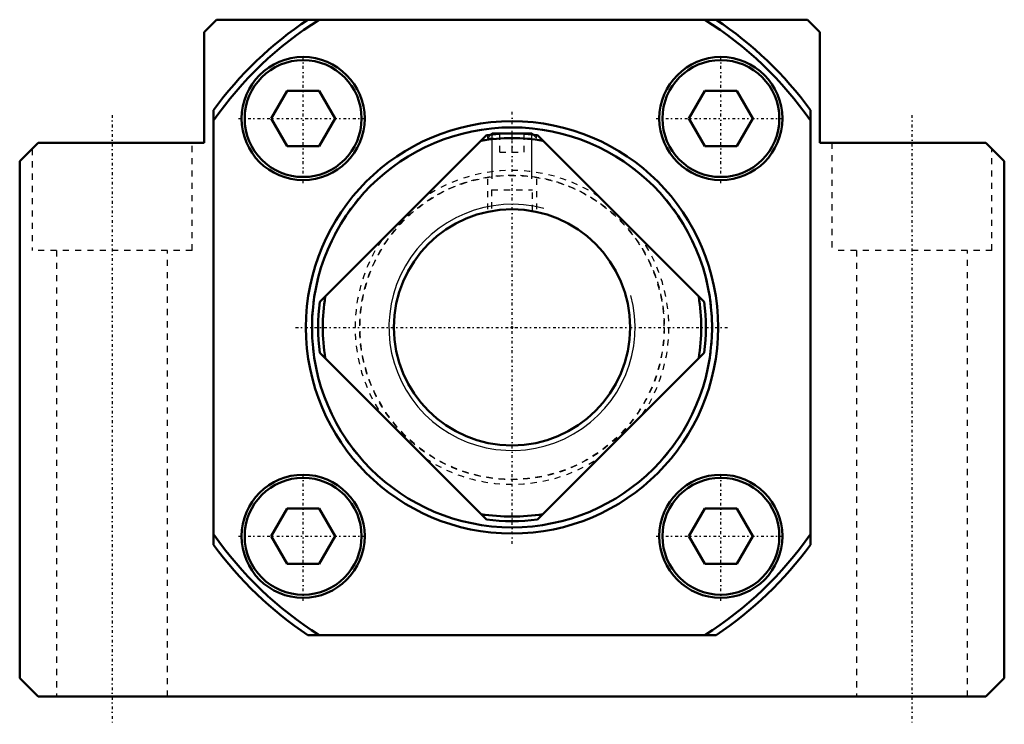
# Model space of a CAD drawing. Header units: millimetres. Extents: x -80 to 80, y -64 to 50.
import ezdxf

# ---------------------------------------------------------------- set-up
doc = ezdxf.new("R2010")
doc.units = ezdxf.units.MM
doc.linetypes.add('Center', pattern=[1.5, 0.45, -0.5, 0.05, -0.5])
doc.linetypes.add('Dashed', pattern=[2, 1, -1])
for name, color, linetype, lineweight in [('2d ConnectionPoints', 7, 'Continuous', 50), ('AM_0', 7, 'Continuous', 50), ('AM_5', 3, 'Continuous', 25), ('AM_7', 7, 'Center', 25), ('AM_9', 6, 'Dashed', 25)]:
    doc.layers.add(name, color=color, linetype=linetype, lineweight=lineweight)

# ---------------------------------------------------------------- blocks, each defined once
blk = doc.blocks.new('1_RN_40_0_in_BK40Yes_0')
at = {"layer": 'AM_0'}
for p, q in [((-31.23, 4.13), (-4.13, 31.23)), ((-3.23, 31.5), (-3.42, 31.31)), ((-3.23, 31.5), (3.23, 31.5)), ((3.42, 31.31), (3.23, 31.5)), ((4.13, 31.23), (31.23, 4.13)), ((-4.13, -31.23), (-31.23, -4.13)), ((31.23, -4.13), (4.13, -31.23))]:
    blk.add_line(p, q, dxfattribs=at)
blk.add_circle((0, 0), 19.19, dxfattribs=at)
for radius, start, end in [(30.75, 80.6091, 99.3909), (31.5, 82.472, 97.528), (30.75, 170.6091, 189.3909), (30.75, 350.6091, 9.3909), (31.5, 172.472, 187.528), (31.5, 352.472, 7.528), (30.75, 260.6091, 279.3909), (31.5, 262.472, 277.528)]:
    blk.add_arc((0, 0), radius, start, end, dxfattribs=at)
at = {"layer": 'AM_5'}
for p, q in [((-3.23, 24.14), (-3.23, 31.5)), ((3.23, 24.14), (3.23, 31.5))]:
    blk.add_line(p, q, dxfattribs=at)
at = {"layer": 'AM_5', "linetype": 'Dashed'}
for p, q in [((-4, 24.14), (-4, 19.19)), ((4, 24.14), (4, 19.19))]:
    blk.add_line(p, q, dxfattribs=at)
at = {"layer": 'AM_5'}
blk.add_arc((0, 0), 20, 75, 15, dxfattribs=at)
at = {"layer": 'AM_9'}
for p, q in [((-3.42, 31.31), (-4, 30.73)), ((-4, 31.25), (-4, 30.73)), ((-4, 30.73), (4, 30.73)), ((-2, 28.5), (-2, 31.5)), ((0, 28.5), (0, 31.5)), ((2, 28.5), (2, 31.5)), ((4, 30.73), (3.42, 31.31)), ((4, 30.73), (4, 31.25)), ((-2, 28.5), (2, 28.5)), ((-3.32, 22.34), (3.32, 22.34)), ((-3.32, 22.34), (-3.32, 18.9)), ((3.32, 18.9), (3.32, 22.34))]:
    blk.add_line(p, q, dxfattribs=at)
blk.add_circle((0, 0), 24.75, dxfattribs=at)
for start, end in [(56.3649, 123.6351), (146.3649, 213.6351), (326.3649, 33.6351), (236.3649, 303.6351)]:
    blk.add_arc((0, 0), 25.5, start, end, dxfattribs=at)
blk = doc.blocks.new('2_BK_40collar_0_in_BK40Yes_0')
at = {"layer": 'AM_9'}
blk.add_circle((0, 0), 24.7, dxfattribs=at)
blk = doc.blocks.new('3_BK_40_0_in_BK40Yes_0')
at = {"layer": 'AM_0'}
for p, q in [((-48, 50), (-50, 48)), ((-48, 50), (-33.21, 50)), ((33.17, 50), (-33.17, 50)), ((33.21, 50), (48, 50)), ((50, 48), (48, 50)), ((-50, 48), (-50, 30)), ((50, 30), (50, 48)), ((-36.54, 38.44), (-39.14, 33.94)), ((-31.34, 38.44), (-36.54, 38.44)), ((-31.34, 38.44), (-28.74, 33.94)), ((31.34, 38.44), (28.74, 33.94)), ((36.54, 38.44), (31.34, 38.44)), ((36.54, 38.44), (39.14, 33.94)), ((-48.5, -35.32), (-48.5, 35.32)), ((48.5, 35.32), (48.5, -35.32)), ((-39.14, 33.94), (-36.54, 29.44)), ((-31.34, 29.44), (-28.74, 33.94)), ((28.74, 33.94), (31.34, 29.44)), ((36.54, 29.44), (39.14, 33.94)), ((-77, 30), (-80, 27)), ((-50, 30), (-77, 30)), ((-36.54, 29.44), (-31.34, 29.44)), ((31.34, 29.44), (36.54, 29.44)), ((77, 30), (50, 30)), ((80, 27), (77, 30)), ((-80, 27), (-80, -57)), ((80, -57), (80, 27)), ((-36.54, -29.44), (-39.14, -33.94)), ((-31.34, -29.44), (-36.54, -29.44)), ((-31.34, -29.44), (-28.74, -33.94)), ((31.34, -29.44), (28.74, -33.94)), ((36.54, -29.44), (31.34, -29.44)), ((36.54, -29.44), (39.14, -33.94)), ((-39.14, -33.94), (-36.54, -38.44)), ((-31.34, -38.44), (-28.74, -33.94)), ((28.74, -33.94), (31.34, -38.44)), ((36.54, -38.44), (39.14, -33.94)), ((-36.54, -38.44), (-31.34, -38.44)), ((31.34, -38.44), (36.54, -38.44)), ((33.17, -50), (-33.17, -50)), ((-80, -57), (-77, -60)), ((77, -60), (80, -57)), ((-77, -60), (77, -60))]:
    blk.add_line(p, q, dxfattribs=at)
for centre, radius in [((-33.94, 33.94), 10), ((-33.94, 33.94), 9.5), ((33.94, 33.94), 10), ((33.94, 33.94), 9.5), ((0, 0), 33.5), ((0, 0), 32.5), ((-33.94, -33.94), 10), ((33.94, -33.94), 10), ((-33.94, -33.94), 9.5), ((33.94, -33.94), 9.5)]:
    blk.add_circle(centre, radius, dxfattribs=at)
for radius, start, end in [(60, 123.5573, 143.9334), (59, 122.0638, 145.2889), (59, 34.7111, 57.9362), (60, 36.0666, 56.4427), (59, 214.7111, 237.9362), (59, 302.0638, 325.2889), (60, 216.0666, 236.4427), (60, 303.5573, 323.9334)]:
    blk.add_arc((0, 0), radius, start, end, dxfattribs=at)
at = {"layer": 'AM_7'}
for p, q in [((-33.94, 23.44), (-33.94, 44.44)), ((33.94, 23.44), (33.94, 44.44)), ((-65, 34.5), (-65, -64.5)), ((-44.44, 33.94), (-23.44, 33.94)), ((0, -35.17), (0, 35.17)), ((23.44, 33.94), (44.44, 33.94)), ((65, 34.5), (65, -64.5)), ((-35.17, 0), (35.17, 0)), ((-33.94, -44.44), (-33.94, -23.44)), ((33.94, -44.44), (33.94, -23.44)), ((-44.44, -33.94), (-23.44, -33.94)), ((23.44, -33.94), (44.44, -33.94))]:
    blk.add_line(p, q, dxfattribs=at)
at = {"layer": 'AM_9'}
for p, q in [((31.37, 49.98), (-31.37, 49.98)), ((-48.48, 33.64), (-48.48, -33.64)), ((48.48, -33.64), (48.48, 33.64)), ((-78, 29), (-78, 12.5)), ((-52, 12.5), (-52, 30)), ((52, 30), (52, 12.5)), ((78, 12.5), (78, 29)), ((-52, 12.5), (-78, 12.5)), ((-74, 12.5), (-74, -60)), ((-56, -60), (-56, 12.5)), ((78, 12.5), (52, 12.5)), ((56, 12.5), (56, -60)), ((74, -60), (74, 12.5)), ((-31.37, -49.98), (31.37, -49.98))]:
    blk.add_line(p, q, dxfattribs=at)
for radius in [32.55, 24.7]:
    blk.add_circle((0, 0), radius, dxfattribs=at)

msp = doc.modelspace()

# ---------------------------------------------------------------- linework, layer by layer
at = {"layer": '2d ConnectionPoints'}
msp.add_point((0, 0), dxfattribs=at)
msp.add_point((0, 0), dxfattribs=at)
msp.add_point((0, 0), dxfattribs=at)
msp.add_point((0, 0), dxfattribs=at)

# ---------------------------------------------------------------- block references
for name in ['3_BK_40_0_in_BK40Yes_0', '1_RN_40_0_in_BK40Yes_0', '2_BK_40collar_0_in_BK40Yes_0']:
    msp.add_blockref(name, (0, 0))

doc.saveas('drawing.dxf')
